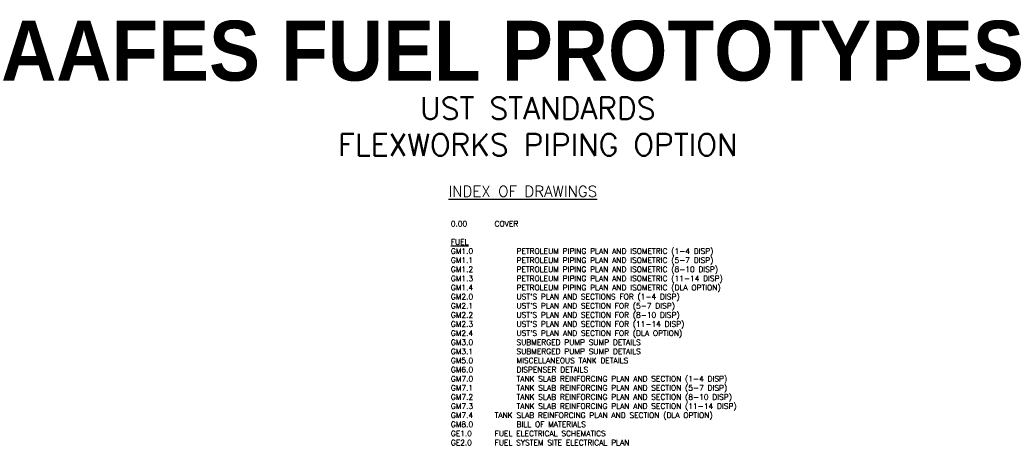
# Model space of a CAD drawing. Extents: x 5 to 27.5, y 10.4 to 19.9.
import ezdxf
from ezdxf.enums import TextEntityAlignment as Align

# ---------------------------------------------------------------- set-up
doc = ezdxf.new("R2010")
doc.units = 0
doc.header["$MEASUREMENT"] = 0
for name, color, linetype in [('4', 4, 'Continuous'), ('A-ANNO-TTLE', 6, 'Continuous'), ('A-ANNO-TTLE-DARK', 4, 'Continuous')]:
    doc.layers.add(name, color=color, linetype=linetype)
doc.styles.add('BOLDSHX', font='bold.shx', dxfattribs={"height": 0.25})
doc.styles.add('ISI', font='simplex.shx')
doc.styles.add('romans', font='romans.shx')

msp = doc.modelspace()

# ---------------------------------------------------------------- texts
at = {"layer": '4', "insert": (14.86, 15.347), "char_height": 0.125, "width": 8.61956, "attachment_point": 1, "style": 'romans'}
msp.add_mtext("0.00^I^ICOVER\\P\\pi0.15,l-0.15;{\\H1.33333x; }\\P{\\LFUEL\\H1.22222x;\\l }\\PGM1.0^I^IPETROLEUM PIPING PLAN AND ISOMETRIC (1-4 DISP){\\H1.44974x; }\\PGM1.1^I^IPETROLEUM PIPING PLAN AND ISOMETRIC (5-7 DISP){\\H1.46914x; }\\PGM1.2^I^IPETROLEUM PIPING PLAN AND ISOMETRIC (8-10 DISP){\\H1.46267x; }\\PGM1.3^I^IPETROLEUM PIPING PLAN AND ISOMETRIC (11-14 DISP){\\H1.46482x; }\\PGM1.4^I^IPETROLEUM PIPING PLAN AND ISOMETRIC (DLA OPTION){\\H1.46411x; }\\PGM2.0^I^IUST'S PLAN AND SECTIONS FOR (1-4 DISP){\\H1.46435x; }\\PGM2.1^I^IUST'S PLAN AND SECTION FOR (5-7 DISP){\\H1.46427x; }\\PGM2.2^I^IUST'S PLAN AND SECTION FOR (8-10 DISP){\\H1.46429x; }\\PGM2.3^I^IUST'S PLAN AND SECTION FOR (11-14 DISP){\\H1.46428x; }\\PGM2.4^I^IUST'S PLAN AND SECTION FOR (DLA OPTION){\\H1.46429x; }\\PGM3.0^I^ISUBMERGED PUMP SUMP DETAILS{\\H1.27381x; }\\PGM3.1^I^ISUBMERGED PUMP SUMP DETAILS{\\H1.24206x; }\\PGM5.0^I^IMISCELLANEOUS TANK DETAILS{\\H1.25265x; }\\PGM6.0^I^IDISPENSER DETAILS{\\H1.24912x; }\\PGM7.0^I^ITANK SLAB REINFORCING PLAN AND SECTION (1-4 DISP){\\H1.44077x; }\\PGM7.1^I^ITANK SLAB REINFORCING PLAN AND SECTION (5-7 DISP){\\H1.47212x; }\\PGM7.2^I^ITANK SLAB REINFORCING PLAN AND SECTION (8-10 DISP){\\H1.46167x; }\\PGM7.3^I^ITANK SLAB REINFORCING PLAN AND SECTION (11-14 DISP){\\H1.46516x; }\\PGM7.4    ^ITANK SLAB REINFORCING PLAN AND SECTION (DLA OPTION){\\H1.464x; }\\PGM8.0^I^IBILL OF MATERIALS{\\H1.27391x; }\\PGE1.0    ^IFUEL ELECTRICAL SCHEMATICS{\\H1.24203x; }\\PGE2.0    ^IFUEL SYSTEM SITE ELECTRICAL PLAN{\\H1.25266x; }", dxfattribs=at)
at = {"layer": 'A-ANNO-TTLE', "style": 'ISI'}
msp.add_text('%%UINDEX OF DRAWINGS', height=0.25, dxfattribs=at).set_placement((14.806, 16.025), align=Align.MIDDLE_LEFT)
at = {"layer": 'A-ANNO-TTLE', "insert": (16.847, 17.507), "char_height": 0.5, "width": 31.1825, "attachment_point": 5, "style": 'ISI'}
msp.add_mtext('UST STANDARDS\\PFLEXWORKS PIPING OPTION', dxfattribs=at)
at = {"layer": 'A-ANNO-TTLE-DARK', "style": 'BOLDSHX'}
msp.add_text('AAFES FUEL PROTOTYPES', height=1.36762, dxfattribs=at).set_placement((16.294, 19.239), align=Align.MIDDLE_CENTER)

doc.saveas('drawing.dxf')
